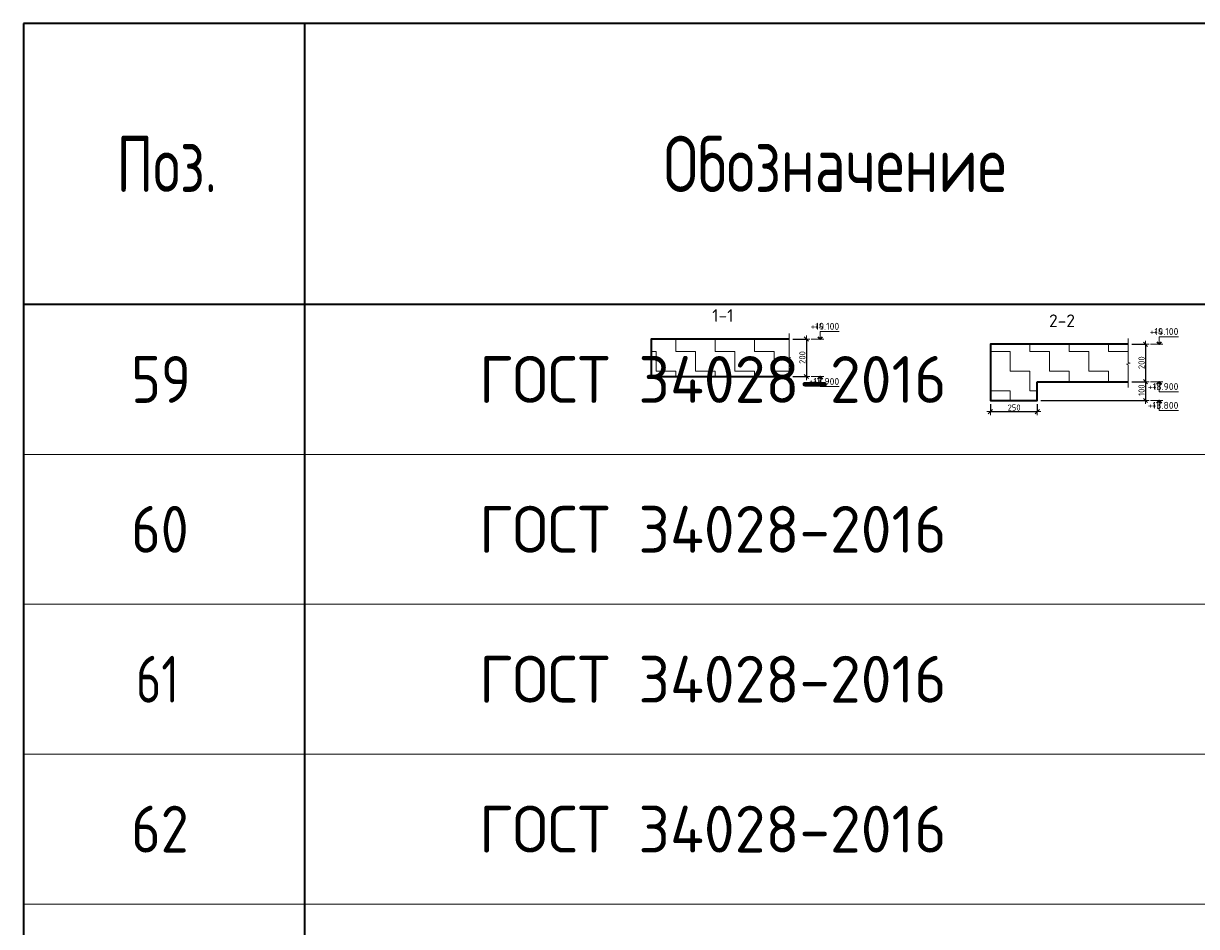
# Model space of a CAD drawing. Header units: metres. Extents: x -38 to 97, y -15 to 21.
# Tile 104 of 118: x 68 to 74, y 10 to 15. Entities that reach past the tile are written whole.
import ezdxf

# ---------------------------------------------------------------- set-up
doc = ezdxf.new("R2010")
doc.units = ezdxf.units.M
doc.header["$PDMODE"] = 65
doc.layers.add('XR$3$Размерная линия_ общее', color=7, linetype='Continuous', lineweight=13)
doc.layers.add('XR$5$Размерная линия_ общее', color=7, linetype='Continuous', lineweight=13)
doc.styles.add('ISOCPEUR', font='txt')
doc.dimstyles.new('DIMSTYLE_8', dxfattribs={"dimtxt": 0.033, "dimasz": 0.0375, "dimexe": 0, "dimexo": 0, "dimgap": 0.0165, "dimtad": 2, "dimdec": 0, "dimlfac": 1000, "dimrnd": 1, "dimzin": 12, "dimdsep": 46, "dimtxsty": 'ISOCPEUR', "dimblk1": 'ALL_ML_STRICH', "dimblk2": 'ALL_ML_STRICH', "dimsah": 1, "dimcen": 0, "dimclrd": 7, "dimclre": 256, "dimclrt": 7, "dimadec": 0, "dimazin": 0, "dimtfac": 1, "dimtdec": 0, "dimtix": 1, "dimtmove": 2, "dimatfit": 3, "dimfxl": 0, "dimtzin": 0, "dimlwd": 0, "dimlwe": -3, "dimarcsym": 0})
pattern_1 = [(0, (0.21, 0.21), (0.105, 0.105), [0.105, -0.105]), (90, (0.21, 0.21), (-0.105, 0.105), [0.105, -0.105])]

# ---------------------------------------------------------------- blocks, each defined once
blk = doc.blocks.new('ЭЛЕМЕНТ_УЗОРА_0')
at = {"color": 7, "linetype": 'Continuous', "lineweight": 13, "transparency": 33554687}
blk.add_line((72.0051, 12.8573), (72.0051, 12.8573), dxfattribs=at)
blk.add_lwpolyline([(72.0051, 13.1173), (72.0051, 12.9901), (72.0151, 12.9865), (71.9951, 12.9816), (72.0051, 12.9774), (72.0051, 12.8573)], dxfattribs=at)
blk = doc.blocks.new('ALL_ML_STRICH')
at = {"color": 0, "linetype": 'ByBlock', "lineweight": -2}
for p, q in [((-1, 0), (0.5, 0)), ((-0.3, -0.3), (0.3, 0.3)), ((0, -0.5), (0, 0.5))]:
    blk.add_line(p, q, dxfattribs=at)
blk = doc.blocks.new('*D46')
at = {"layer": 'DEFPOINTS', "color": 7, "linetype": 'Continuous', "lineweight": 13, "transparency": 33554687}
for p in [(72.0051, 13.0873), (72.0975, 13.0873), (72.0051, 12.8873)]:
    blk.add_point(p, dxfattribs=at)
at = {"layer": 'XR$3$Размерная линия_ общее', "color": 253, "linetype": 'Continuous', "lineweight": -2, "true_color": 0xa0a0a0, "transparency": 33554687}
for p, q in [((72.0251, 13.0873), (72.0975, 13.0873)), ((72.0251, 12.8873), (72.0975, 12.8873))]:
    blk.add_line(p, q, dxfattribs=at)
at = {"layer": 'XR$3$Размерная линия_ общее', "color": 7, "linetype": 'Continuous', "lineweight": -2, "transparency": 33554687}
blk.add_line((72.0975, 13.0873), (72.0975, 12.8873), dxfattribs=at)
at = {"layer": 'XR$3$Размерная линия_ общее', "color": 7, "linetype": 'Continuous', "lineweight": 13, "transparency": 33554687, "xscale": 0.0375, "yscale": 0.0375, "zscale": 0.0375}
for p, rotation in [((72.0975, 13.0873), 90), ((72.0975, 12.8873), 270)]:
    blk.add_blockref('ALL_ML_STRICH', p, dxfattribs=dict(at, rotation=rotation))
at = {"layer": 'XR$3$Размерная линия_ общее', "color": 7, "linetype": 'Continuous', "lineweight": 13, "transparency": 33554687, "insert": (72.076, 12.9889), "char_height": 0.033, "width": 0.099, "attachment_point": 5, "rotation": 90, "style": 'ISOCPEUR'}
blk.add_mtext('\\A1;{200}', dxfattribs=at)
blk = doc.blocks.new('СЛОЖНЫЙ_ОБЪЕКТ_1')
at = {"color": 7, "linetype": 'Continuous', "lineweight": 13, "transparency": 33554687}
blk.add_line((72.1905, 13.0873), (72.1238, 13.0873), dxfattribs=at)
at = {"color": 7, "linetype": 'Continuous', "lineweight": 35, "transparency": 33554687}
blk.add_lwpolyline([(72.1584, 13.0994), (72.1705, 13.0873), (72.1826, 13.0994)], dxfattribs=at)
at = {"color": 7, "linetype": 'Continuous', "lineweight": 13, "transparency": 33554687}
blk.add_lwpolyline([(72.1705, 13.0873), (72.1705, 13.1273), (72.2728, 13.1273)], dxfattribs=at)
blk = doc.blocks.new('СЛОЖНЫЙ_ОБЪЕКТ_2')
at = {"color": 7, "linetype": 'Continuous', "lineweight": 13, "transparency": 33554687}
blk.add_line((72.1905, 12.8873), (72.1238, 12.8873), dxfattribs=at)
at = {"color": 7, "linetype": 'Continuous', "lineweight": 35, "transparency": 33554687}
blk.add_lwpolyline([(72.1584, 12.8752), (72.1705, 12.8873), (72.1826, 12.8752)], dxfattribs=at)
at = {"color": 7, "linetype": 'Continuous', "lineweight": 13, "transparency": 33554687}
blk.add_lwpolyline([(72.1705, 12.8873), (72.1705, 12.8333), (72.2728, 12.8333)], dxfattribs=at)
blk = doc.blocks.new('ЭЛЕМЕНТ_УЗОРА_3')
at = {"color": 7, "linetype": 'Continuous', "lineweight": 13, "transparency": 33554687}
blk.add_line((73.8149, 12.8295), (73.8149, 12.8295), dxfattribs=at)
blk.add_lwpolyline([(73.8149, 13.0895), (73.8149, 12.9623), (73.8249, 12.9587), (73.8049, 12.9538), (73.8149, 12.9496), (73.8149, 12.8295)], dxfattribs=at)
blk = doc.blocks.new('СЛОЖНЫЙ_ОБЪЕКТ_3')
at = {"color": 7, "linetype": 'Continuous', "lineweight": 13, "transparency": 33554687}
blk.add_line((74.0002, 13.0595), (73.9336, 13.0595), dxfattribs=at)
blk.add_lwpolyline([(73.9802, 13.0595), (73.9802, 13.0995), (74.0826, 13.0995)], dxfattribs=at)
at = {"color": 7, "linetype": 'Continuous', "lineweight": 35, "transparency": 33554687}
blk.add_lwpolyline([(73.9681, 13.0716), (73.9802, 13.0595), (73.9923, 13.0716)], dxfattribs=at)
blk = doc.blocks.new('СЛОЖНЫЙ_ОБЪЕКТ_4')
at = {"color": 7, "linetype": 'Continuous', "lineweight": 13, "transparency": 33554687}
blk.add_line((74.0002, 12.8595), (73.9336, 12.8595), dxfattribs=at)
at = {"color": 7, "linetype": 'Continuous', "lineweight": 35, "transparency": 33554687}
blk.add_lwpolyline([(73.9681, 12.8474), (73.9802, 12.8595), (73.9923, 12.8474)], dxfattribs=at)
at = {"color": 7, "linetype": 'Continuous', "lineweight": 13, "transparency": 33554687}
blk.add_lwpolyline([(73.9802, 12.8595), (73.9802, 12.8055), (74.0826, 12.8055)], dxfattribs=at)
blk = doc.blocks.new('*D52')
at = {"layer": 'DEFPOINTS', "color": 7, "linetype": 'Continuous', "lineweight": 13, "transparency": 33554687}
for p in [(73.8149, 13.0595), (73.9073, 13.0595), (73.8149, 12.8595)]:
    blk.add_point(p, dxfattribs=at)
at = {"layer": 'XR$3$Размерная линия_ общее', "color": 253, "linetype": 'Continuous', "lineweight": -2, "true_color": 0xa0a0a0, "transparency": 33554687}
for p, q in [((73.8349, 13.0595), (73.9073, 13.0595)), ((73.8349, 12.8595), (73.9073, 12.8595))]:
    blk.add_line(p, q, dxfattribs=at)
at = {"layer": 'XR$3$Размерная линия_ общее', "color": 7, "linetype": 'Continuous', "lineweight": -2, "transparency": 33554687}
blk.add_line((73.9073, 13.0595), (73.9073, 12.8595), dxfattribs=at)
at = {"layer": 'XR$3$Размерная линия_ общее', "color": 7, "linetype": 'Continuous', "lineweight": 13, "transparency": 33554687, "xscale": 0.0375, "yscale": 0.0375, "zscale": 0.0375}
for p, rotation in [((73.9073, 13.0595), 90), ((73.9073, 12.8595), 270)]:
    blk.add_blockref('ALL_ML_STRICH', p, dxfattribs=dict(at, rotation=rotation))
at = {"layer": 'XR$3$Размерная линия_ общее', "color": 7, "linetype": 'Continuous', "lineweight": 13, "transparency": 33554687, "insert": (73.8858, 12.9611), "char_height": 0.033, "width": 0.099, "attachment_point": 5, "rotation": 90, "style": 'ISOCPEUR'}
blk.add_mtext('\\A1;{200}', dxfattribs=at)
blk = doc.blocks.new('*D53')
at = {"layer": 'DEFPOINTS', "color": 7, "linetype": 'Continuous', "lineweight": 13, "transparency": 33554687}
for p in [(73.8149, 12.8595), (73.9073, 12.8595), (73.3294, 12.7595)]:
    blk.add_point(p, dxfattribs=at)
at = {"layer": 'XR$3$Размерная линия_ общее', "color": 253, "linetype": 'Continuous', "lineweight": -2, "true_color": 0xa0a0a0, "transparency": 33554687}
for p, q in [((73.8349, 12.8595), (73.9073, 12.8595)), ((73.3494, 12.7595), (73.9073, 12.7595))]:
    blk.add_line(p, q, dxfattribs=at)
at = {"layer": 'XR$3$Размерная линия_ общее', "color": 7, "linetype": 'Continuous', "lineweight": -2, "transparency": 33554687}
blk.add_line((73.9073, 12.8595), (73.9073, 12.7595), dxfattribs=at)
at = {"layer": 'XR$3$Размерная линия_ общее', "color": 7, "linetype": 'Continuous', "lineweight": 13, "transparency": 33554687, "xscale": 0.0375, "yscale": 0.0375, "zscale": 0.0375}
for p, rotation in [((73.9073, 12.8595), 90), ((73.9073, 12.7595), 270)]:
    blk.add_blockref('ALL_ML_STRICH', p, dxfattribs=dict(at, rotation=rotation))
at = {"layer": 'XR$3$Размерная линия_ общее', "color": 7, "linetype": 'Continuous', "lineweight": 13, "transparency": 33554687, "insert": (73.8858, 12.8144), "char_height": 0.033, "width": 0.099, "attachment_point": 5, "rotation": 90, "style": 'ISOCPEUR'}
blk.add_mtext('\\A1;{100}', dxfattribs=at)
blk = doc.blocks.new('СЛОЖНЫЙ_ОБЪЕКТ_5')
at = {"color": 7, "linetype": 'Continuous', "lineweight": 13, "transparency": 33554687}
blk.add_line((74.0002, 12.7595), (73.9336, 12.7595), dxfattribs=at)
at = {"color": 7, "linetype": 'Continuous', "lineweight": 35, "transparency": 33554687}
blk.add_lwpolyline([(73.9681, 12.7474), (73.9802, 12.7595), (73.9923, 12.7474)], dxfattribs=at)
at = {"color": 7, "linetype": 'Continuous', "lineweight": 13, "transparency": 33554687}
blk.add_lwpolyline([(73.9802, 12.7595), (73.9802, 12.7055), (74.0826, 12.7055)], dxfattribs=at)
blk = doc.blocks.new('*D55')
at = {"layer": 'DEFPOINTS', "color": 7, "linetype": 'Continuous', "lineweight": 13, "transparency": 33554687}
for p in [(73.0794, 12.7595), (73.3294, 12.7595), (73.0794, 12.7)]:
    blk.add_point(p, dxfattribs=at)
at = {"layer": 'XR$3$Размерная линия_ общее', "color": 253, "linetype": 'Continuous', "lineweight": -2, "true_color": 0xa0a0a0, "transparency": 33554687}
for p, q in [((73.0794, 12.7395), (73.0794, 12.7)), ((73.3294, 12.7395), (73.3294, 12.7))]:
    blk.add_line(p, q, dxfattribs=at)
at = {"layer": 'XR$3$Размерная линия_ общее', "color": 7, "linetype": 'Continuous', "lineweight": -2, "transparency": 33554687}
blk.add_line((73.0794, 12.7), (73.3294, 12.7), dxfattribs=at)
at = {"layer": 'XR$3$Размерная линия_ общее', "color": 7, "linetype": 'Continuous', "lineweight": 13, "transparency": 33554687, "xscale": 0.0375, "yscale": 0.0375, "zscale": 0.0375, "rotation": 180}
blk.add_blockref('ALL_ML_STRICH', (73.0794, 12.7), dxfattribs=at)
at = {"layer": 'XR$3$Размерная линия_ общее', "color": 7, "linetype": 'Continuous', "lineweight": 13, "transparency": 33554687, "xscale": 0.0375, "yscale": 0.0375, "zscale": 0.0375}
blk.add_blockref('ALL_ML_STRICH', (73.3294, 12.7), dxfattribs=at)
at = {"layer": 'XR$3$Размерная линия_ общее', "color": 7, "linetype": 'Continuous', "lineweight": 13, "transparency": 33554687, "insert": (73.206, 12.7215), "char_height": 0.033, "width": 0.099, "attachment_point": 5, "style": 'ISOCPEUR'}
blk.add_mtext('\\A1;{250}', dxfattribs=at)
blk = doc.blocks.new('ЭЛЕМЕНТ_УЗОРА_16')
at = {"color": 7, "linetype": 'Continuous', "lineweight": 13, "transparency": 33554687}
blk.add_line((72.0051, 12.8573), (72.0051, 12.8573), dxfattribs=at)
blk.add_lwpolyline([(72.0051, 13.1173), (72.0051, 12.9901), (72.0151, 12.9865), (71.9951, 12.9816), (72.0051, 12.9774), (72.0051, 12.8573)], dxfattribs=at)
blk = doc.blocks.new('*D366')
at = {"layer": 'DEFPOINTS', "color": 7, "linetype": 'Continuous', "lineweight": 13, "transparency": 33554687}
for p in [(72.0051, 13.0873), (72.0975, 13.0873), (72.0051, 12.8873)]:
    blk.add_point(p, dxfattribs=at)
at = {"layer": 'XR$5$Размерная линия_ общее', "color": 253, "linetype": 'Continuous', "lineweight": -2, "true_color": 0xa0a0a0, "transparency": 33554687}
for p, q in [((72.0251, 13.0873), (72.0975, 13.0873)), ((72.0251, 12.8873), (72.0975, 12.8873))]:
    blk.add_line(p, q, dxfattribs=at)
at = {"layer": 'XR$5$Размерная линия_ общее', "color": 7, "linetype": 'Continuous', "lineweight": -2, "transparency": 33554687}
blk.add_line((72.0975, 13.0873), (72.0975, 12.8873), dxfattribs=at)
at = {"layer": 'XR$5$Размерная линия_ общее', "color": 7, "linetype": 'Continuous', "lineweight": 13, "transparency": 33554687, "xscale": 0.0375, "yscale": 0.0375, "zscale": 0.0375}
for p, rotation in [((72.0975, 13.0873), 90), ((72.0975, 12.8873), 270)]:
    blk.add_blockref('ALL_ML_STRICH', p, dxfattribs=dict(at, rotation=rotation))
at = {"layer": 'XR$5$Размерная линия_ общее', "color": 7, "linetype": 'Continuous', "lineweight": 13, "transparency": 33554687, "insert": (72.076, 12.9889), "char_height": 0.033, "width": 0.099, "attachment_point": 5, "rotation": 90, "style": 'ISOCPEUR'}
blk.add_mtext('\\A1;{200}', dxfattribs=at)
blk = doc.blocks.new('СЛОЖНЫЙ_ОБЪЕКТ_40')
at = {"color": 7, "linetype": 'Continuous', "lineweight": 13, "transparency": 33554687}
blk.add_line((72.1905, 13.0873), (72.1238, 13.0873), dxfattribs=at)
at = {"color": 7, "linetype": 'Continuous', "lineweight": 35, "transparency": 33554687}
blk.add_lwpolyline([(72.1584, 13.0994), (72.1705, 13.0873), (72.1826, 13.0994)], dxfattribs=at)
at = {"color": 7, "linetype": 'Continuous', "lineweight": 13, "transparency": 33554687}
blk.add_lwpolyline([(72.1705, 13.0873), (72.1705, 13.1273), (72.2728, 13.1273)], dxfattribs=at)
blk = doc.blocks.new('СЛОЖНЫЙ_ОБЪЕКТ_41')
at = {"color": 7, "linetype": 'Continuous', "lineweight": 13, "transparency": 33554687}
blk.add_line((72.1905, 12.8873), (72.1238, 12.8873), dxfattribs=at)
at = {"color": 7, "linetype": 'Continuous', "lineweight": 35, "transparency": 33554687}
blk.add_lwpolyline([(72.1584, 12.8752), (72.1705, 12.8873), (72.1826, 12.8752)], dxfattribs=at)
at = {"color": 7, "linetype": 'Continuous', "lineweight": 13, "transparency": 33554687}
blk.add_lwpolyline([(72.1705, 12.8873), (72.1705, 12.8333), (72.2728, 12.8333)], dxfattribs=at)
blk = doc.blocks.new('ЭЛЕМЕНТ_УЗОРА_17')
at = {"color": 7, "linetype": 'Continuous', "lineweight": 13, "transparency": 33554687}
blk.add_line((73.8149, 12.8295), (73.8149, 12.8295), dxfattribs=at)
blk.add_lwpolyline([(73.8149, 13.0895), (73.8149, 12.9623), (73.8249, 12.9587), (73.8049, 12.9538), (73.8149, 12.9496), (73.8149, 12.8295)], dxfattribs=at)
blk = doc.blocks.new('СЛОЖНЫЙ_ОБЪЕКТ_42')
at = {"color": 7, "linetype": 'Continuous', "lineweight": 13, "transparency": 33554687}
blk.add_line((74.0002, 13.0595), (73.9336, 13.0595), dxfattribs=at)
blk.add_lwpolyline([(73.9802, 13.0595), (73.9802, 13.0995), (74.0826, 13.0995)], dxfattribs=at)
at = {"color": 7, "linetype": 'Continuous', "lineweight": 35, "transparency": 33554687}
blk.add_lwpolyline([(73.9681, 13.0716), (73.9802, 13.0595), (73.9923, 13.0716)], dxfattribs=at)
blk = doc.blocks.new('СЛОЖНЫЙ_ОБЪЕКТ_43')
at = {"color": 7, "linetype": 'Continuous', "lineweight": 13, "transparency": 33554687}
blk.add_line((74.0002, 12.8595), (73.9336, 12.8595), dxfattribs=at)
at = {"color": 7, "linetype": 'Continuous', "lineweight": 35, "transparency": 33554687}
blk.add_lwpolyline([(73.9681, 12.8474), (73.9802, 12.8595), (73.9923, 12.8474)], dxfattribs=at)
at = {"color": 7, "linetype": 'Continuous', "lineweight": 13, "transparency": 33554687}
blk.add_lwpolyline([(73.9802, 12.8595), (73.9802, 12.8055), (74.0826, 12.8055)], dxfattribs=at)
blk = doc.blocks.new('*D372')
at = {"layer": 'DEFPOINTS', "color": 7, "linetype": 'Continuous', "lineweight": 13, "transparency": 33554687}
for p in [(73.8149, 13.0595), (73.9073, 13.0595), (73.8149, 12.8595)]:
    blk.add_point(p, dxfattribs=at)
at = {"layer": 'XR$5$Размерная линия_ общее', "color": 253, "linetype": 'Continuous', "lineweight": -2, "true_color": 0xa0a0a0, "transparency": 33554687}
for p, q in [((73.8349, 13.0595), (73.9073, 13.0595)), ((73.8349, 12.8595), (73.9073, 12.8595))]:
    blk.add_line(p, q, dxfattribs=at)
at = {"layer": 'XR$5$Размерная линия_ общее', "color": 7, "linetype": 'Continuous', "lineweight": -2, "transparency": 33554687}
blk.add_line((73.9073, 13.0595), (73.9073, 12.8595), dxfattribs=at)
at = {"layer": 'XR$5$Размерная линия_ общее', "color": 7, "linetype": 'Continuous', "lineweight": 13, "transparency": 33554687, "xscale": 0.0375, "yscale": 0.0375, "zscale": 0.0375}
for p, rotation in [((73.9073, 13.0595), 90), ((73.9073, 12.8595), 270)]:
    blk.add_blockref('ALL_ML_STRICH', p, dxfattribs=dict(at, rotation=rotation))
at = {"layer": 'XR$5$Размерная линия_ общее', "color": 7, "linetype": 'Continuous', "lineweight": 13, "transparency": 33554687, "insert": (73.8858, 12.9611), "char_height": 0.033, "width": 0.099, "attachment_point": 5, "rotation": 90, "style": 'ISOCPEUR'}
blk.add_mtext('\\A1;{200}', dxfattribs=at)
blk = doc.blocks.new('*D373')
at = {"layer": 'DEFPOINTS', "color": 7, "linetype": 'Continuous', "lineweight": 13, "transparency": 33554687}
for p in [(73.8149, 12.8595), (73.9073, 12.8595), (73.3294, 12.7595)]:
    blk.add_point(p, dxfattribs=at)
at = {"layer": 'XR$5$Размерная линия_ общее', "color": 253, "linetype": 'Continuous', "lineweight": -2, "true_color": 0xa0a0a0, "transparency": 33554687}
for p, q in [((73.8349, 12.8595), (73.9073, 12.8595)), ((73.3494, 12.7595), (73.9073, 12.7595))]:
    blk.add_line(p, q, dxfattribs=at)
at = {"layer": 'XR$5$Размерная линия_ общее', "color": 7, "linetype": 'Continuous', "lineweight": -2, "transparency": 33554687}
blk.add_line((73.9073, 12.8595), (73.9073, 12.7595), dxfattribs=at)
at = {"layer": 'XR$5$Размерная линия_ общее', "color": 7, "linetype": 'Continuous', "lineweight": 13, "transparency": 33554687, "xscale": 0.0375, "yscale": 0.0375, "zscale": 0.0375}
for p, rotation in [((73.9073, 12.8595), 90), ((73.9073, 12.7595), 270)]:
    blk.add_blockref('ALL_ML_STRICH', p, dxfattribs=dict(at, rotation=rotation))
at = {"layer": 'XR$5$Размерная линия_ общее', "color": 7, "linetype": 'Continuous', "lineweight": 13, "transparency": 33554687, "insert": (73.8858, 12.8144), "char_height": 0.033, "width": 0.099, "attachment_point": 5, "rotation": 90, "style": 'ISOCPEUR'}
blk.add_mtext('\\A1;{100}', dxfattribs=at)
blk = doc.blocks.new('СЛОЖНЫЙ_ОБЪЕКТ_44')
at = {"color": 7, "linetype": 'Continuous', "lineweight": 13, "transparency": 33554687}
blk.add_line((74.0002, 12.7595), (73.9336, 12.7595), dxfattribs=at)
at = {"color": 7, "linetype": 'Continuous', "lineweight": 35, "transparency": 33554687}
blk.add_lwpolyline([(73.9681, 12.7474), (73.9802, 12.7595), (73.9923, 12.7474)], dxfattribs=at)
at = {"color": 7, "linetype": 'Continuous', "lineweight": 13, "transparency": 33554687}
blk.add_lwpolyline([(73.9802, 12.7595), (73.9802, 12.7055), (74.0826, 12.7055)], dxfattribs=at)
blk = doc.blocks.new('*D375')
at = {"layer": 'DEFPOINTS', "color": 7, "linetype": 'Continuous', "lineweight": 13, "transparency": 33554687}
for p in [(73.0794, 12.7595), (73.3294, 12.7595), (73.0794, 12.7)]:
    blk.add_point(p, dxfattribs=at)
at = {"layer": 'XR$5$Размерная линия_ общее', "color": 253, "linetype": 'Continuous', "lineweight": -2, "true_color": 0xa0a0a0, "transparency": 33554687}
for p, q in [((73.0794, 12.7395), (73.0794, 12.7)), ((73.3294, 12.7395), (73.3294, 12.7))]:
    blk.add_line(p, q, dxfattribs=at)
at = {"layer": 'XR$5$Размерная линия_ общее', "color": 7, "linetype": 'Continuous', "lineweight": -2, "transparency": 33554687}
blk.add_line((73.0794, 12.7), (73.3294, 12.7), dxfattribs=at)
at = {"layer": 'XR$5$Размерная линия_ общее', "color": 7, "linetype": 'Continuous', "lineweight": 13, "transparency": 33554687, "xscale": 0.0375, "yscale": 0.0375, "zscale": 0.0375, "rotation": 180}
blk.add_blockref('ALL_ML_STRICH', (73.0794, 12.7), dxfattribs=at)
at = {"layer": 'XR$5$Размерная линия_ общее', "color": 7, "linetype": 'Continuous', "lineweight": 13, "transparency": 33554687, "xscale": 0.0375, "yscale": 0.0375, "zscale": 0.0375}
blk.add_blockref('ALL_ML_STRICH', (73.3294, 12.7), dxfattribs=at)
at = {"layer": 'XR$5$Размерная линия_ общее', "color": 7, "linetype": 'Continuous', "lineweight": 13, "transparency": 33554687, "insert": (73.206, 12.7215), "char_height": 0.033, "width": 0.099, "attachment_point": 5, "style": 'ISOCPEUR'}
blk.add_mtext('\\A1;{250}', dxfattribs=at)

msp = doc.modelspace()

# ---------------------------------------------------------------- hatches: boundary and pattern name
at = {"linetype": 'Continuous', "lineweight": 13, "transparency": 33554687}
h = msp.add_hatch(dxfattribs=at)
h.set_pattern_fill('____', scale=0.105, style=0, pattern_type=2)
h.set_pattern_definition(pattern_1)
h.paths.add_polyline_path([(71.2696, 13.0873), (71.2696, 12.8873), (72.0051, 12.8873), (72.0051, 13.0873)], flags=0)
h = msp.add_hatch(dxfattribs=at)
h.set_pattern_fill('____', scale=0.105, style=0, pattern_type=2)
h.set_pattern_definition(pattern_1)
h.paths.add_polyline_path([(71.2696, 13.0873), (71.2696, 12.8873), (72.0051, 12.8873), (72.0051, 13.0873)], flags=0)
h = msp.add_hatch(dxfattribs=at)
h.set_pattern_fill('____', scale=0.105, style=0, pattern_type=2)
h.set_pattern_definition(pattern_1)
h.paths.add_polyline_path([(73.8149, 13.0595), (73.0794, 13.0595), (73.0794, 12.7595), (73.3294, 12.7595), (73.3294, 12.8595), (73.8149, 12.8595)], flags=0)
h = msp.add_hatch(dxfattribs=at)
h.set_pattern_fill('____', scale=0.105, style=0, pattern_type=2)
h.set_pattern_definition(pattern_1)
h.paths.add_polyline_path([(73.8149, 13.0595), (73.0794, 13.0595), (73.0794, 12.7595), (73.3294, 12.7595), (73.3294, 12.8595), (73.8149, 12.8595)], flags=0)

# ---------------------------------------------------------------- linework, layer by layer
at = {"color": 7, "linetype": 'Continuous', "lineweight": 35, "transparency": 33554687}
for p, q in [((86.4198, 14.7717), (67.9198, 14.7717)), ((67.9198, 14.7717), (67.9198, 13.2717)), ((69.4198, 14.7717), (69.4198, 13.2717)), ((86.4198, 13.2717), (67.9198, 13.2717)), ((67.9198, 13.2717), (67.9198, 12.4717)), ((69.4198, 13.2717), (69.4198, 12.4717)), ((73.3294, 12.8595), (73.8149, 12.8595)), ((73.3294, 12.8595), (73.8149, 12.8595)), ((67.9198, 12.4717), (67.9198, 11.6717)), ((69.4198, 12.4717), (69.4198, 11.6717)), ((67.9198, 11.6717), (67.9198, 10.8717)), ((69.4198, 11.6717), (69.4198, 10.8717)), ((67.9198, 10.8717), (67.9198, 10.0717)), ((69.4198, 10.8717), (69.4198, 10.0717)), ((67.9198, 10.0717), (67.9198, 9.2717)), ((69.4198, 10.0717), (69.4198, 9.2717))]:
    msp.add_line(p, q, dxfattribs=at)
at = {"color": 7, "linetype": 'Continuous', "lineweight": 13, "transparency": 33554687}
for p, q in [((86.4198, 12.4717), (67.9198, 12.4717)), ((86.4198, 11.6717), (67.9198, 11.6717)), ((86.4198, 10.8717), (67.9198, 10.8717)), ((86.4198, 10.0717), (67.9198, 10.0717))]:
    msp.add_line(p, q, dxfattribs=at)
at = {"color": 7, "linetype": 'Continuous', "lineweight": 35, "transparency": 33554687}
for points in [[(72.0051, 13.0873), (71.2696, 13.0873), (71.2696, 12.8873), (72.0051, 12.8873)], [(72.0051, 13.0873), (71.2696, 13.0873), (71.2696, 12.8873), (72.0051, 12.8873)], [(73.8149, 13.0595), (73.0794, 13.0595), (73.0794, 12.8595)], [(73.8149, 13.0595), (73.0794, 13.0595), (73.0794, 12.8595)], [(73.0794, 12.8595), (73.0794, 12.7595), (73.3294, 12.7595), (73.3294, 12.8595)], [(73.0794, 12.8595), (73.0794, 12.7595), (73.3294, 12.7595), (73.3294, 12.8595)]]:
    msp.add_lwpolyline(points, dxfattribs=at)

# ---------------------------------------------------------------- block references
at = {"color": 7, "linetype": 'Continuous', "lineweight": 13, "transparency": 33554687}
for name in ['ЭЛЕМЕНТ_УЗОРА_0', 'ЭЛЕМЕНТ_УЗОРА_16', 'ЭЛЕМЕНТ_УЗОРА_3', 'ЭЛЕМЕНТ_УЗОРА_17']:
    msp.add_blockref(name, (0, 0), dxfattribs=at)
at = {"color": 7, "linetype": 'Continuous', "lineweight": 35, "transparency": 33554687}
for name in ['СЛОЖНЫЙ_ОБЪЕКТ_1', 'СЛОЖНЫЙ_ОБЪЕКТ_40', 'СЛОЖНЫЙ_ОБЪЕКТ_3', 'СЛОЖНЫЙ_ОБЪЕКТ_42', 'СЛОЖНЫЙ_ОБЪЕКТ_2', 'СЛОЖНЫЙ_ОБЪЕКТ_41', 'СЛОЖНЫЙ_ОБЪЕКТ_4', 'СЛОЖНЫЙ_ОБЪЕКТ_43', 'СЛОЖНЫЙ_ОБЪЕКТ_5', 'СЛОЖНЫЙ_ОБЪЕКТ_44']:
    msp.add_blockref(name, (0, 0), dxfattribs=at)

# ---------------------------------------------------------------- texts
at = {"color": 7, "linetype": 'Continuous', "lineweight": 35, "transparency": 33554687, "attachment_point": 7, "style": 'ISOCPEUR'}
for s, insert, char_height, width in [('\\W0.74;Поз.', (68.4162, 13.8717), 0.3, 0.698388), ('\\W0.78;Обозначение', (71.3355, 13.8717), 0.3, 1.999529), ('\\W0.87;59', (68.4948, 12.7467), 0.25, 0.45901), ('\\W0.96;ГОСТ 34028-2016', (70.3506, 12.7467), 0.25, 2.743715), ('\\W0.87;60', (68.4948, 11.9467), 0.25, 0.45901), ('\\W0.96;ГОСТ 34028-2016', (70.3506, 11.9467), 0.25, 2.743715), ('\\W0.75;61', (68.5198, 11.1467), 0.25, 0.393567), ('\\W0.96;ГОСТ 34028-2016', (70.3506, 11.1467), 0.25, 2.743715), ('\\W0.87;62', (68.4948, 10.3467), 0.25, 0.45901), ('\\W0.96;ГОСТ 34028-2016', (70.3506, 10.3467), 0.25, 2.743715)]:
    msp.add_mtext(s, dxfattribs=dict(at, insert=insert, char_height=char_height, width=width))
at = {"color": 7, "linetype": 'Continuous', "lineweight": 50, "transparency": 33554687, "char_height": 0.0675, "attachment_point": 5, "style": 'ISOCPEUR'}
for s, insert, width in [('\\A1;{\\fISOCPEUR|i0|b0;\\H0.067500;\\W1.000000;\\C7;1-1}\\P', (71.6518, 13.2127), 0.139696), ('\\A1;{\\fISOCPEUR|i0|b0;\\H0.067500;\\W1.000000;\\C7;1-1}\\P', (71.6518, 13.2127), 0.139696), ('\\A1;{\\fISOCPEUR|i0|b0;\\H0.067500;\\W1.000000;\\C7;2-2}\\P', (73.4615, 13.1849), 0.172565), ('\\A1;{\\fISOCPEUR|i0|b0;\\H0.067500;\\W1.000000;\\C7;2-2}\\P', (73.4615, 13.1849), 0.172565)]:
    msp.add_mtext(s, dxfattribs=dict(at, insert=insert, width=width))
at = {"color": 7, "linetype": 'Continuous', "lineweight": 13, "transparency": 33554687, "char_height": 0.0375, "attachment_point": 9, "style": 'ISOCPEUR'}
for s, insert, width in [('\\A1;{\\fISOCPEUR|i0|b0;\\H0.037500;\\W1.000000;\\C7;+19.100}\\P', (72.2728, 13.1365), 0.170106), ('\\A1;{\\fISOCPEUR|i0|b0;\\H0.037500;\\W1.000000;\\C7;+4.100}\\P', (72.2728, 13.1365), 0.155671), ('\\A1;{\\fISOCPEUR|i0|b0;\\H0.037500;\\W1.000000;\\C7;+19.100}\\P', (74.0826, 13.1087), 0.170106), ('\\A1;{\\fISOCPEUR|i0|b0;\\H0.037500;\\W1.000000;\\C7;+4.100}\\P', (74.0826, 13.1087), 0.155671), ('\\A1;{\\fISOCPEUR|i0|b0;\\H0.037500;\\W1.000000;\\C7;+18.900}\\P', (72.2728, 12.8425), 0.178404), ('\\A1;{\\fISOCPEUR|i0|b0;\\H0.037500;\\W1.000000;\\C7;+3.900}\\P', (72.2728, 12.8425), 0.160312), ('\\A1;{\\fISOCPEUR|i0|b0;\\H0.037500;\\W1.000000;\\C7;+18.900}\\P', (74.0826, 12.8147), 0.178404), ('\\A1;{\\fISOCPEUR|i0|b0;\\H0.037500;\\W1.000000;\\C7;+3.900}\\P', (74.0826, 12.8147), 0.160312), ('\\A1;{\\fISOCPEUR|i0|b0;\\H0.037500;\\W1.000000;\\C7;+18.800}\\P', (74.0826, 12.7147), 0.178404), ('\\A1;{\\fISOCPEUR|i0|b0;\\H0.037500;\\W1.000000;\\C7;+3.800}\\P', (74.0826, 12.7147), 0.160312)]:
    msp.add_mtext(s, dxfattribs=dict(at, insert=insert, width=width))

# ---------------------------------------------------------------- dimensions: what is measured, and where the dimension line sits
at = {"layer": 'XR$3$Размерная линия_ общее', "color": 7, "linetype": 'Continuous', "lineweight": 13, "transparency": 33554687}
for base, p1, p2, picture, middle in [((72.0975, 12.8873), (72.0251, 13.0873), (72.0251, 12.8873), '*D46', (72.076, 12.9889)), ((73.9073, 12.8595), (73.8349, 13.0595), (73.8349, 12.8595), '*D52', (73.8858, 12.9611)), ((73.9073, 12.7595), (73.8349, 12.8595), (73.3494, 12.7595), '*D53', (73.8858, 12.8144))]:
    dim = msp.add_linear_dim(base=base, p1=p1, p2=p2, angle=270, dimstyle='DIMSTYLE_8', override={"dimpost": '<>', "dimclrd": 7, "dimclre": 253, "dimclrt": 7, "dimlwd": 0, "dimlwe": 65533}, dxfattribs=at)
    dim.commit()
    dim.dimension.update_dxf_attribs({"geometry": picture, "text_midpoint": middle, "dimtype": 160})
dim = msp.add_linear_dim(base=(73.3294, 12.7), p1=(73.0794, 12.7395), p2=(73.3294, 12.7395), dimstyle='DIMSTYLE_8', override={"dimpost": '<>', "dimclrd": 7, "dimclre": 253, "dimclrt": 7, "dimlwd": 0, "dimlwe": 65533}, dxfattribs=at)
dim.commit()
dim.dimension.update_dxf_attribs({"geometry": '*D55', "text_midpoint": (73.206, 12.7215), "dimtype": 160})
at = {"layer": 'XR$5$Размерная линия_ общее', "color": 7, "linetype": 'Continuous', "lineweight": 13, "transparency": 33554687}
for base, p1, p2, picture, middle in [((72.0975, 12.8873), (72.0251, 13.0873), (72.0251, 12.8873), '*D366', (72.076, 12.9889)), ((73.9073, 12.8595), (73.8349, 13.0595), (73.8349, 12.8595), '*D372', (73.8858, 12.9611)), ((73.9073, 12.7595), (73.8349, 12.8595), (73.3494, 12.7595), '*D373', (73.8858, 12.8144))]:
    dim = msp.add_linear_dim(base=base, p1=p1, p2=p2, angle=270, dimstyle='DIMSTYLE_8', override={"dimpost": '<>', "dimclrd": 7, "dimclre": 253, "dimclrt": 7, "dimlwd": 0, "dimlwe": 65533}, dxfattribs=at)
    dim.commit()
    dim.dimension.update_dxf_attribs({"geometry": picture, "text_midpoint": middle, "dimtype": 160})
dim = msp.add_linear_dim(base=(73.3294, 12.7), p1=(73.0794, 12.7395), p2=(73.3294, 12.7395), dimstyle='DIMSTYLE_8', override={"dimpost": '<>', "dimclrd": 7, "dimclre": 253, "dimclrt": 7, "dimlwd": 0, "dimlwe": 65533}, dxfattribs=at)
dim.commit()
dim.dimension.update_dxf_attribs({"geometry": '*D375', "text_midpoint": (73.206, 12.7215), "dimtype": 160})

doc.saveas('drawing.dxf')
